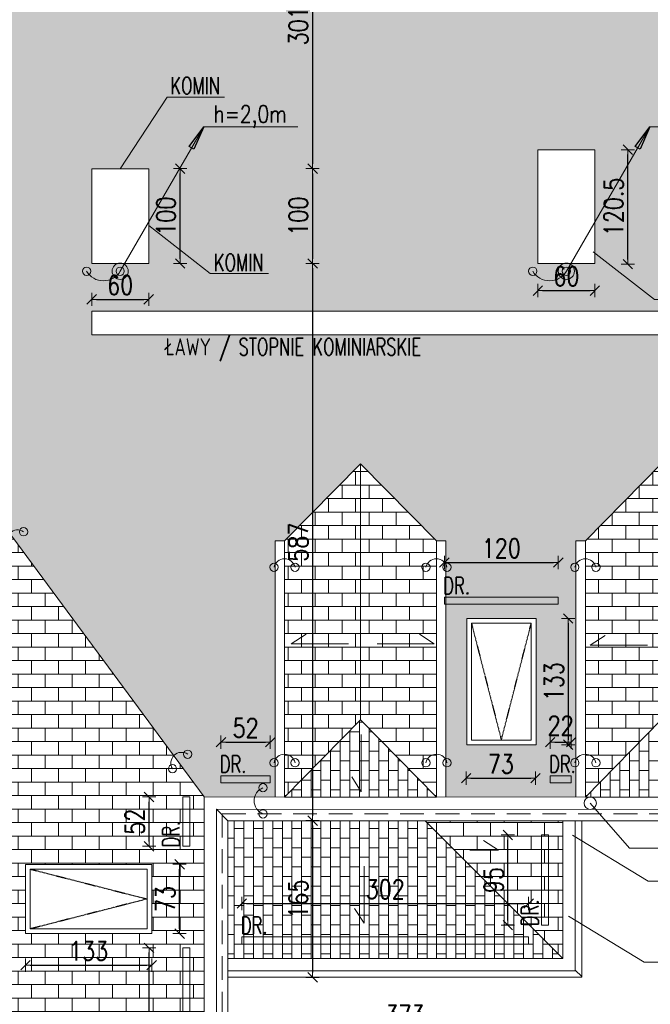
# Model space of a CAD drawing. Header units: millimetres. Extents: x 5973 to 39040, y 4443 to 37727.
# Tile 42 of 52: x 16274 to 16938, y 21059 to 22097. Entities that reach past the tile are written whole.
import ezdxf
from ezdxf.enums import TextEntityAlignment as Align

# ---------------------------------------------------------------- set-up
doc = ezdxf.new("R2010")
doc.units = ezdxf.units.MM
doc.linetypes.add('DASHDOT', pattern=[1, 0.5, -0.25, 0, -0.25])
doc.linetypes.add('HIDDEN', pattern=[0.375, 0.25, -0.125])
for name, color, linetype, lineweight in [('!MODUS_OPIS', 3, 'Continuous', 13), ('Cienka', 3, 'Continuous', 9), ('E_0', 4, 'Continuous', 15), ('Widok', 1, 'Continuous', 15), ('WYMIAROWANIE', 1, 'Continuous', 18)]:
    doc.layers.add(name, color=color, linetype=linetype, lineweight=lineweight)
for name, color, linetype in [('E_ODN', 1, 'Continuous'), ('INSTALACJA ODGROMOWA', 7, 'Continuous'), ('OSIE', 1, 'DASHDOT')]:
    doc.layers.add(name, color=color, linetype=linetype)
doc.styles.add('TXT', font='simplex.shx', dxfattribs={"width": 0.8})
doc.dimstyles.new('DIM100', dxfattribs={"dimscale": 5, "dimtxt": 4, "dimasz": 1, "dimexe": 0, "dimexo": 0, "dimgap": 1, "dimtad": 1, "dimdec": 4, "dimrnd": 0.5, "dimdsep": 46, "dimtxsty": 'TXT', "dimblk1": 'TICK1', "dimblk2": 'TICK1', "dimsah": 1, "dimcen": 0, "dimse1": 1, "dimse2": 1, "dimclrd": 1, "dimclre": 7, "dimclrt": 9, "dimadec": 0, "dimazin": 0, "dimtfac": 1, "dimtdec": 4, "dimtmove": 2, "dimatfit": 3, "dimldrblk": 'TICK1', "dimfxl": 1, "dimtolj": 1, "dimarcsym": 0})
pattern_1 = [(90, (0.04, 0), (-10.16, 6e-16), []), (180, (0.04, 0), (-10.16, -10.16), [10.16, -10.16])]

# ---------------------------------------------------------------- blocks, each defined once
blk = doc.blocks.new('TICK1')
at = {"color": 2}
blk.add_line((-1, -1), (1, 1), dxfattribs=at)
at = {"color": 0}
for p, q in [((0, 0), (-1, 0)), ((0, -1.4), (0, 1.4))]:
    blk.add_line(p, q, dxfattribs=at)
blk = doc.blocks.new('*D145')
at = {"layer": 'Defpoints', "color": 0, "transparency": 16777216}
for p in [(16583.9, 22240.7), (16409.9, 21939.7), (16582.6, 21939.7)]:
    blk.add_point(p, dxfattribs=at)
at = {"layer": 'WYMIAROWANIE', "color": 1, "lineweight": -2, "transparency": 16777216}
blk.add_line((16582.6, 22235.7), (16582.6, 21944.7), dxfattribs=at)
at = {"layer": 'WYMIAROWANIE', "color": 1, "lineweight": -2, "transparency": 16777216, "xscale": 5, "yscale": 5, "zscale": 5}
for p, rotation in [((16582.6, 22240.7), 90), ((16582.6, 21939.7), 270)]:
    blk.add_blockref('TICK1', p, dxfattribs=dict(at, rotation=rotation))
at = {"layer": 'WYMIAROWANIE', "color": 9, "transparency": 16777216, "insert": (16567.6, 22090.2), "char_height": 20, "attachment_point": 5, "rotation": 90, "style": 'TXT'}
blk.add_mtext('\\A1;301', dxfattribs=at)
blk = doc.blocks.new('*D146')
at = {"layer": 'Defpoints', "color": 0, "transparency": 16777216}
for p in [(16409.9, 21939.7), (16409.9, 21839.7), (16582.6, 21839.7)]:
    blk.add_point(p, dxfattribs=at)
at = {"layer": 'WYMIAROWANIE', "color": 1, "lineweight": -2, "transparency": 16777216}
blk.add_line((16582.6, 21934.7), (16582.6, 21844.7), dxfattribs=at)
at = {"layer": 'WYMIAROWANIE', "color": 1, "lineweight": -2, "transparency": 16777216, "xscale": 5, "yscale": 5, "zscale": 5}
for p, rotation in [((16582.6, 21939.7), 90), ((16582.6, 21839.7), 270)]:
    blk.add_blockref('TICK1', p, dxfattribs=dict(at, rotation=rotation))
at = {"layer": 'WYMIAROWANIE', "color": 9, "transparency": 16777216, "insert": (16567.6, 21889.7), "char_height": 20, "attachment_point": 5, "rotation": 90, "style": 'TXT'}
blk.add_mtext('\\A1;100', dxfattribs=at)
blk = doc.blocks.new('*D147')
at = {"layer": 'Defpoints', "color": 0, "transparency": 16777216}
for p in [(16491.9, 21252.7), (16491.9, 21087.6), (16582.6, 21087.6)]:
    blk.add_point(p, dxfattribs=at)
at = {"layer": 'WYMIAROWANIE', "color": 1, "lineweight": -2, "transparency": 16777216}
blk.add_line((16582.6, 21247.7), (16582.6, 21092.6), dxfattribs=at)
at = {"layer": 'WYMIAROWANIE', "color": 1, "lineweight": -2, "transparency": 16777216, "xscale": 5, "yscale": 5, "zscale": 5}
for p, rotation in [((16582.6, 21252.7), 90), ((16582.6, 21087.6), 270)]:
    blk.add_blockref('TICK1', p, dxfattribs=dict(at, rotation=rotation))
at = {"layer": 'WYMIAROWANIE', "color": 9, "transparency": 16777216, "insert": (16567.6, 21170.1), "char_height": 20, "attachment_point": 5, "rotation": 90, "style": 'TXT'}
blk.add_mtext('\\A1;165', dxfattribs=at)
blk = doc.blocks.new('*D171')
at = {"layer": 'Defpoints', "color": 0, "transparency": 16777216}
for p in [(16986.8, 21107.6), (16633.8, 20607.6), (19341.8, 20607.6)]:
    blk.add_point(p, dxfattribs=at)
at = {"layer": 'WYMIAROWANIE', "color": 1, "lineweight": -2, "transparency": 16777216}
blk.add_line((19341.8, 21102.6), (19341.8, 20612.6), dxfattribs=at)
at = {"layer": 'WYMIAROWANIE', "color": 1, "lineweight": -2, "transparency": 16777216, "xscale": 5, "yscale": 5, "zscale": 5}
for p, rotation in [((19341.8, 21107.6), 90), ((19341.8, 20607.6), 270)]:
    blk.add_blockref('TICK1', p, dxfattribs=dict(at, rotation=rotation))
at = {"layer": 'WYMIAROWANIE', "color": 9, "transparency": 16777216, "insert": (19326.8, 20857.6), "char_height": 20, "attachment_point": 5, "rotation": 90, "style": 'TXT'}
blk.add_mtext('\\A1;500', dxfattribs=at)
blk = doc.blocks.new('*D172')
at = {"layer": 'Defpoints', "color": 0, "transparency": 16777216}
for p in [(16650, 23125.7), (19382.3, 23125.7), (16650, 20607.6)]:
    blk.add_point(p, dxfattribs=at)
at = {"layer": 'WYMIAROWANIE', "color": 1, "lineweight": -2, "transparency": 16777216}
blk.add_line((19382.3, 20612.6), (19382.3, 23120.7), dxfattribs=at)
at = {"layer": 'WYMIAROWANIE', "color": 1, "lineweight": -2, "transparency": 16777216, "xscale": 5, "yscale": 5, "zscale": 5}
for p, rotation in [((19382.3, 23125.7), 90), ((19382.3, 20607.6), 270)]:
    blk.add_blockref('TICK1', p, dxfattribs=dict(at, rotation=rotation))
at = {"layer": 'WYMIAROWANIE', "color": 9, "transparency": 16777216, "insert": (19367.3, 21866.6), "char_height": 20, "attachment_point": 5, "rotation": 90, "style": 'TXT'}
blk.add_mtext('\\A1;2518', dxfattribs=at)
blk = doc.blocks.new('*D207')
at = {"layer": 'Defpoints', "color": 0, "transparency": 16777216}
for p in [(16493.1, 21087.6), (16866.1, 21088.7), (16866.3, 21034)]:
    blk.add_point(p, dxfattribs=at)
at = {"layer": 'WYMIAROWANIE', "color": 1, "lineweight": -2, "transparency": 16777216}
blk.add_line((16498.3, 21032.9), (16861.3, 21033.9), dxfattribs=at)
at = {"layer": 'WYMIAROWANIE', "color": 1, "lineweight": -2, "transparency": 16777216, "xscale": 5, "yscale": 5, "zscale": 5}
for p, rotation in [((16493.3, 21032.9), 180.1587716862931), ((16866.3, 21034), 0.1587716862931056)]:
    blk.add_blockref('TICK1', p, dxfattribs=dict(at, rotation=rotation))
at = {"layer": 'WYMIAROWANIE', "color": 9, "transparency": 16777216, "insert": (16679.8, 21048.4), "char_height": 20, "attachment_point": 5, "rotation": 0.1588, "style": 'TXT'}
blk.add_mtext('\\A1;373', dxfattribs=at)
blk = doc.blocks.new('*D208')
at = {"layer": 'Defpoints', "color": 0, "transparency": 16777216}
for p in [(19082.9, 21252.4), (16866.1, 21088.7), (19083.5, 21040.1)]:
    blk.add_point(p, dxfattribs=at)
at = {"layer": 'WYMIAROWANIE', "color": 1, "lineweight": -2, "transparency": 16777216}
blk.add_line((16871.3, 21034), (19078.5, 21040.1), dxfattribs=at)
at = {"layer": 'WYMIAROWANIE', "color": 1, "lineweight": -2, "transparency": 16777216, "xscale": 5, "yscale": 5, "zscale": 5}
for p, rotation in [((16866.3, 21034), 180.1587716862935), ((19083.5, 21040.1), 0.1587716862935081)]:
    blk.add_blockref('TICK1', p, dxfattribs=dict(at, rotation=rotation))
at = {"layer": 'WYMIAROWANIE', "color": 9, "transparency": 16777216, "insert": (17974.9, 21052), "char_height": 20, "attachment_point": 5, "rotation": 0.1588, "style": 'TXT'}
blk.add_mtext('\\A1;2217', dxfattribs=at)
blk = doc.blocks.new('*D215')
at = {"layer": 'Defpoints', "color": 0, "transparency": 16777216}
for p in [(16349.9, 21836.1), (16409.9, 21836.1), (16409.9, 21802)]:
    blk.add_point(p, dxfattribs=at)
at = {"layer": 'WYMIAROWANIE', "color": 1, "lineweight": -2, "transparency": 16777216}
blk.add_line((16354.9, 21802), (16404.9, 21802), dxfattribs=at)
at = {"layer": 'WYMIAROWANIE', "color": 1, "lineweight": -2, "transparency": 16777216, "xscale": 5, "yscale": 5, "zscale": 5, "rotation": 180}
blk.add_blockref('TICK1', (16349.9, 21802), dxfattribs=at)
at = {"layer": 'WYMIAROWANIE', "color": 1, "lineweight": -2, "transparency": 16777216, "xscale": 5, "yscale": 5, "zscale": 5}
blk.add_blockref('TICK1', (16409.9, 21802), dxfattribs=at)
at = {"layer": 'WYMIAROWANIE', "color": 9, "transparency": 16777216, "insert": (16379.9, 21817), "char_height": 20, "attachment_point": 5, "style": 'TXT'}
blk.add_mtext('\\A1;60', dxfattribs=at)
blk = doc.blocks.new('*D216')
at = {"layer": 'Defpoints', "color": 0, "transparency": 16777216}
for p in [(16419.4, 21939.7), (16443.1, 21939.7), (16419.4, 21839.7)]:
    blk.add_point(p, dxfattribs=at)
at = {"layer": 'WYMIAROWANIE', "color": 1, "lineweight": -2, "transparency": 16777216}
blk.add_line((16443.1, 21844.7), (16443.1, 21934.7), dxfattribs=at)
at = {"layer": 'WYMIAROWANIE', "color": 1, "lineweight": -2, "transparency": 16777216, "xscale": 5, "yscale": 5, "zscale": 5}
for p, rotation in [((16443.1, 21939.7), 90), ((16443.1, 21839.7), 270)]:
    blk.add_blockref('TICK1', p, dxfattribs=dict(at, rotation=rotation))
at = {"layer": 'WYMIAROWANIE', "color": 9, "transparency": 16777216, "insert": (16428.1, 21889.7), "char_height": 20, "attachment_point": 5, "rotation": 90, "style": 'TXT'}
blk.add_mtext('\\A1;100', dxfattribs=at)
blk = doc.blocks.new('*D221')
at = {"layer": 'Defpoints', "color": 0, "transparency": 16777216}
for p in [(16280.1, 21121.3), (16413.1, 21121.3), (16413.1, 21100.5)]:
    blk.add_point(p, dxfattribs=at)
at = {"layer": 'WYMIAROWANIE', "color": 1, "lineweight": -2, "transparency": 16777216}
blk.add_line((16285.1, 21100.5), (16408.1, 21100.5), dxfattribs=at)
at = {"layer": 'WYMIAROWANIE', "color": 1, "lineweight": -2, "transparency": 16777216, "xscale": 5, "yscale": 5, "zscale": 5, "rotation": 180}
blk.add_blockref('TICK1', (16280.1, 21100.5), dxfattribs=at)
at = {"layer": 'WYMIAROWANIE', "color": 1, "lineweight": -2, "transparency": 16777216, "xscale": 5, "yscale": 5, "zscale": 5}
blk.add_blockref('TICK1', (16413.1, 21100.5), dxfattribs=at)
at = {"layer": 'WYMIAROWANIE', "color": 9, "transparency": 16777216, "insert": (16346.6, 21115.5), "char_height": 20, "attachment_point": 5, "style": 'TXT'}
blk.add_mtext('\\A1;133', dxfattribs=at)
blk = doc.blocks.new('*D222')
at = {"layer": 'Defpoints', "color": 0, "transparency": 16777216}
for p in [(16426, 21206.7), (16442.5, 21206.7), (16426, 21133.7)]:
    blk.add_point(p, dxfattribs=at)
at = {"layer": 'WYMIAROWANIE', "color": 1, "lineweight": -2, "transparency": 16777216}
blk.add_line((16442.5, 21138.7), (16442.5, 21201.7), dxfattribs=at)
at = {"layer": 'WYMIAROWANIE', "color": 1, "lineweight": -2, "transparency": 16777216, "xscale": 5, "yscale": 5, "zscale": 5}
for p, rotation in [((16442.5, 21206.7), 90), ((16442.5, 21133.7), 270)]:
    blk.add_blockref('TICK1', p, dxfattribs=dict(at, rotation=rotation))
at = {"layer": 'WYMIAROWANIE', "color": 9, "transparency": 16777216, "insert": (16427.5, 21170.2), "char_height": 20, "attachment_point": 5, "rotation": 90, "style": 'TXT'}
blk.add_mtext('\\A1;73', dxfattribs=at)
blk = doc.blocks.new('*D223')
at = {"layer": 'Defpoints', "color": 0, "transparency": 16777216}
for p in [(16819.9, 21831.6), (16879.9, 21831.6), (16879.9, 21811.2)]:
    blk.add_point(p, dxfattribs=at)
at = {"layer": 'WYMIAROWANIE', "color": 1, "lineweight": -2, "transparency": 16777216}
blk.add_line((16824.9, 21811.2), (16874.9, 21811.2), dxfattribs=at)
at = {"layer": 'WYMIAROWANIE', "color": 1, "lineweight": -2, "transparency": 16777216, "xscale": 5, "yscale": 5, "zscale": 5, "rotation": 180}
blk.add_blockref('TICK1', (16819.9, 21811.2), dxfattribs=at)
at = {"layer": 'WYMIAROWANIE', "color": 1, "lineweight": -2, "transparency": 16777216, "xscale": 5, "yscale": 5, "zscale": 5}
blk.add_blockref('TICK1', (16879.9, 21811.2), dxfattribs=at)
at = {"layer": 'WYMIAROWANIE', "color": 9, "transparency": 16777216, "insert": (16849.9, 21826.2), "char_height": 20, "attachment_point": 5, "style": 'TXT'}
blk.add_mtext('\\A1;60', dxfattribs=at)
blk = doc.blocks.new('*D224')
at = {"layer": 'Defpoints', "color": 0, "transparency": 16777216}
for p in [(16886.4, 21959.7), (16914.6, 21959.7), (16886.4, 21839)]:
    blk.add_point(p, dxfattribs=at)
at = {"layer": 'WYMIAROWANIE', "color": 1, "lineweight": -2, "transparency": 16777216}
blk.add_line((16914.6, 21844), (16914.6, 21954.7), dxfattribs=at)
at = {"layer": 'WYMIAROWANIE', "color": 1, "lineweight": -2, "transparency": 16777216, "xscale": 5, "yscale": 5, "zscale": 5}
for p, rotation in [((16914.6, 21959.7), 90), ((16914.6, 21839), 270)]:
    blk.add_blockref('TICK1', p, dxfattribs=dict(at, rotation=rotation))
at = {"layer": 'WYMIAROWANIE', "color": 9, "transparency": 16777216, "insert": (16899.6, 21899.4), "char_height": 20, "attachment_point": 5, "rotation": 90, "style": 'TXT'}
blk.add_mtext('\\A1;120.5', dxfattribs=at)
blk = doc.blocks.new('*D229')
at = {"layer": 'Defpoints', "color": 0, "transparency": 16777216}
for p in [(16744.3, 21323.6), (16817.3, 21323.6), (16817.3, 21297.5)]:
    blk.add_point(p, dxfattribs=at)
at = {"layer": 'WYMIAROWANIE', "color": 1, "lineweight": -2, "transparency": 16777216}
blk.add_line((16749.3, 21297.5), (16812.3, 21297.5), dxfattribs=at)
at = {"layer": 'WYMIAROWANIE', "color": 1, "lineweight": -2, "transparency": 16777216, "xscale": 5, "yscale": 5, "zscale": 5, "rotation": 180}
blk.add_blockref('TICK1', (16744.3, 21297.5), dxfattribs=at)
at = {"layer": 'WYMIAROWANIE', "color": 1, "lineweight": -2, "transparency": 16777216, "xscale": 5, "yscale": 5, "zscale": 5}
blk.add_blockref('TICK1', (16817.3, 21297.5), dxfattribs=at)
at = {"layer": 'WYMIAROWANIE', "color": 9, "transparency": 16777216, "insert": (16780.8, 21312.5), "char_height": 20, "attachment_point": 5, "style": 'TXT'}
blk.add_mtext('\\A1;73', dxfattribs=at)
blk = doc.blocks.new('*D230')
at = {"layer": 'Defpoints', "color": 0, "transparency": 16777216}
for p in [(16830.9, 21465.7), (16830.3, 21332.7), (16851.7, 21332.7)]:
    blk.add_point(p, dxfattribs=at)
at = {"layer": 'WYMIAROWANIE', "color": 1, "lineweight": -2, "transparency": 16777216}
blk.add_line((16851.7, 21460.7), (16851.7, 21337.7), dxfattribs=at)
at = {"layer": 'WYMIAROWANIE', "color": 1, "lineweight": -2, "transparency": 16777216, "xscale": 5, "yscale": 5, "zscale": 5}
for p, rotation in [((16851.7, 21465.7), 90), ((16851.7, 21332.7), 270)]:
    blk.add_blockref('TICK1', p, dxfattribs=dict(at, rotation=rotation))
at = {"layer": 'WYMIAROWANIE', "color": 9, "transparency": 16777216, "insert": (16836.7, 21399.2), "char_height": 20, "attachment_point": 5, "rotation": 90, "style": 'TXT'}
blk.add_mtext('\\A1;133', dxfattribs=at)
blk = doc.blocks.new('*D256')
at = {"layer": 'Defpoints', "color": 0, "transparency": 16777216}
for p in [(16582.6, 21839.7), (16582.6, 21252.7), (16582.6, 21252.7)]:
    blk.add_point(p, dxfattribs=at)
at = {"layer": 'WYMIAROWANIE', "color": 1, "lineweight": -2, "transparency": 16777216}
blk.add_line((16582.6, 21834.7), (16582.6, 21257.7), dxfattribs=at)
at = {"layer": 'WYMIAROWANIE', "color": 1, "lineweight": -2, "transparency": 16777216, "xscale": 5, "yscale": 5, "zscale": 5}
for p, rotation in [((16582.6, 21839.7), 89.99483609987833), ((16582.6, 21252.7), 269.9948360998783)]:
    blk.add_blockref('TICK1', p, dxfattribs=dict(at, rotation=rotation))
at = {"layer": 'WYMIAROWANIE', "color": 9, "transparency": 16777216, "insert": (16567.6, 21546.2), "char_height": 20, "attachment_point": 5, "rotation": 89.9948, "style": 'TXT'}
blk.add_mtext('\\A1;587', dxfattribs=at)
blk = doc.blocks.new('E_PUSZKA')
at = {"layer": 'E_0', "color": 3}
blk.add_circle((0, 0), 4.35, dxfattribs=at)
blk = doc.blocks.new('E_STRZ_GORA')
at = {"layer": 'E_ODN'}
for p, q in [((-20.6, -27.7), (0, 0)), ((0, 0), (-13.7, -31.7)), ((-13.7, -31.7), (-20.6, -27.7))]:
    blk.add_line(p, q, dxfattribs=at)
blk.add_solid([(-13.7, -31.7), (-20.6, -27.7), (0, 0), (-20.6, -27.7)], dxfattribs=at)
blk = doc.blocks.new('ODGROMÓWKA')
at = {"layer": '!MODUS_OPIS', "ltscale": 0.7}
for p, q in [((3784.4, 13420.2), (3696.4, 13267.9)), ((3883.5, 13420.2), (3784.4, 13420.2)), ((4254.4, 13420.2), (4166.4, 13267.9)), ((4353.5, 13420.2), (4254.4, 13420.2))]:
    blk.add_line(p, q, dxfattribs=at)
at = {"layer": 'E_0', "color": 2, "linetype": 'HIDDEN', "ltscale": 100}
for q in [(3803.7, 12077.4), (6393.4, 12696)]:
    blk.add_line((3803.7, 12696.3), q, dxfattribs=at)
at = {"layer": 'E_0', "color": 1}
for centre in [(3696.4, 13267.9), (4166.4, 13267.9)]:
    blk.add_circle(centre, 8.54, dxfattribs=at)
at = {"layer": 'E_0'}
for centre, radius, start, end in [((3678.7, 13278.4), 20.6, 210.5914, 329.4086), ((4148.7, 13278.4), 20.6, 210.5914, 329.4086), ((3588.2, 12984.1), 11.3, 55.6074, 211.989), ((3869.5, 12953.7), 11.3, 11.8092, 168.1908), ((4029.5, 12953.7), 11.3, 11.8092, 168.1908), ((4186.4, 12953.7), 11.3, 11.8092, 168.1908), ((3761.1, 12749.7), 11.3, 55.6074, 211.989), ((3869.5, 12747.7), 11.3, 11.8092, 168.1908), ((4029.5, 12747.7), 11.3, 11.8092, 168.1908), ((4186.4, 12747.7), 11.3, 11.8092, 168.1908), ((3852.4, 12709.9), 14.9, 112.2716, 247.7284)]:
    blk.add_arc(centre, radius, start, end, dxfattribs=at)
at = {"layer": '!MODUS_OPIS', "ltscale": 0.7, "xscale": 0.75, "yscale": 0.75, "zscale": 0.75}
for p in [(3784.4, 13420.2), (4254.4, 13420.2)]:
    blk.add_blockref('E_STRZ_GORA', p, dxfattribs=at)
at = {"layer": 'E_0', "xscale": -1, "rotation": 180}
for p in [(3661, 13267.9), (3696.4, 13267.9), (4131, 13267.9)]:
    blk.add_blockref('E_PUSZKA', p, dxfattribs=at)
at = {"layer": 'E_0'}
for p, rotation in [((3696.4, 13267.9), 180), ((4166.4, 13267.9), 180), ((3594.6, 12993.4), 43.79816693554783), ((3767.5, 12759), 43.79816693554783), ((3751.5, 12743.7), 43.79816693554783), ((3846.8, 12723.7), 89.99999999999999), ((3846.8, 12696.1), 89.99999999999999)]:
    blk.add_blockref('E_PUSZKA', p, dxfattribs=dict(at, rotation=rotation))
for p in [(3696.4, 13267.9), (3858.4, 12956), (3880.6, 12956), (4018.4, 12956), (4040.6, 12956), (4175.3, 12956), (4197.5, 12956), (3858.4, 12750), (3880.6, 12750), (4018.4, 12750), (4040.6, 12750), (4175.3, 12750), (4197.5, 12750)]:
    blk.add_blockref('E_PUSZKA', p, dxfattribs=at)
at = {"layer": '!MODUS_OPIS', "ltscale": 0.7, "style": 'TXT', "width": 0.8}
blk.add_text('h=2,0m', height=18, dxfattribs=at).set_placement((3833.3, 13433.6), align=Align.MIDDLE_CENTER)
blk = doc.blocks.new('*D263')
at = {"layer": 'Defpoints', "color": 0, "transparency": 16777216}
for p in [(16841.4, 21524.8), (16721.4, 21488.2), (16841.4, 21488.2)]:
    blk.add_point(p, dxfattribs=at)
at = {"layer": 'WYMIAROWANIE', "color": 1, "lineweight": -2, "transparency": 16777216}
blk.add_line((16726.4, 21524.8), (16836.4, 21524.8), dxfattribs=at)
at = {"layer": 'WYMIAROWANIE', "color": 1, "lineweight": -2, "transparency": 16777216, "xscale": 5, "yscale": 5, "zscale": 5, "rotation": 180}
blk.add_blockref('TICK1', (16721.4, 21524.8), dxfattribs=at)
at = {"layer": 'WYMIAROWANIE', "color": 1, "lineweight": -2, "transparency": 16777216, "xscale": 5, "yscale": 5, "zscale": 5}
blk.add_blockref('TICK1', (16841.4, 21524.8), dxfattribs=at)
at = {"layer": 'WYMIAROWANIE', "color": 9, "transparency": 16777216, "insert": (16781.4, 21539.8), "char_height": 20, "attachment_point": 5, "style": 'TXT'}
blk.add_mtext('\\A1;120', dxfattribs=at)
blk = doc.blocks.new('*D281')
at = {"layer": 'Defpoints', "color": 0, "transparency": 16777216}
for p in [(16854.9, 21335.4), (16832.9, 21300), (16854.9, 21300)]:
    blk.add_point(p, dxfattribs=at)
at = {"layer": 'WYMIAROWANIE', "color": 1, "lineweight": -2, "transparency": 16777216}
blk.add_line((16837.9, 21335.4), (16849.9, 21335.4), dxfattribs=at)
at = {"layer": 'WYMIAROWANIE', "color": 1, "lineweight": -2, "transparency": 16777216, "xscale": 5, "yscale": 5, "zscale": 5, "rotation": 180}
blk.add_blockref('TICK1', (16832.9, 21335.4), dxfattribs=at)
at = {"layer": 'WYMIAROWANIE', "color": 1, "lineweight": -2, "transparency": 16777216, "xscale": 5, "yscale": 5, "zscale": 5}
blk.add_blockref('TICK1', (16854.9, 21335.4), dxfattribs=at)
at = {"layer": 'WYMIAROWANIE', "color": 9, "transparency": 16777216, "insert": (16843.9, 21352.9), "char_height": 20, "attachment_point": 5, "style": 'TXT'}
blk.add_mtext('\\A1;22', dxfattribs=at)
blk = doc.blocks.new('*D282')
at = {"layer": 'Defpoints', "color": 0, "transparency": 16777216}
for p in [(16810.1, 21165.5), (16508.1, 21130.1), (16810.1, 21130.1)]:
    blk.add_point(p, dxfattribs=at)
at = {"layer": 'WYMIAROWANIE', "color": 1, "lineweight": -2, "transparency": 16777216}
blk.add_line((16513.1, 21165.5), (16805.1, 21165.5), dxfattribs=at)
at = {"layer": 'WYMIAROWANIE', "color": 1, "lineweight": -2, "transparency": 16777216, "xscale": 5, "yscale": 5, "zscale": 5, "rotation": 180}
blk.add_blockref('TICK1', (16508.1, 21165.5), dxfattribs=at)
at = {"layer": 'WYMIAROWANIE', "color": 1, "lineweight": -2, "transparency": 16777216, "xscale": 5, "yscale": 5, "zscale": 5}
blk.add_blockref('TICK1', (16810.1, 21165.5), dxfattribs=at)
at = {"layer": 'WYMIAROWANIE', "color": 9, "transparency": 16777216, "insert": (16659.1, 21180.5), "char_height": 20, "attachment_point": 5, "style": 'TXT'}
blk.add_mtext('\\A1;302', dxfattribs=at)
blk = doc.blocks.new('*D283')
at = {"layer": 'Defpoints', "color": 0, "transparency": 16777216}
for p in [(16788.3, 21237.6), (16823.6, 21237.6), (16823.6, 21142.6)]:
    blk.add_point(p, dxfattribs=at)
at = {"layer": 'WYMIAROWANIE', "color": 1, "lineweight": -2, "transparency": 16777216}
blk.add_line((16788.3, 21147.6), (16788.3, 21232.6), dxfattribs=at)
at = {"layer": 'WYMIAROWANIE', "color": 1, "lineweight": -2, "transparency": 16777216, "xscale": 5, "yscale": 5, "zscale": 5}
for p, rotation in [((16788.3, 21237.6), 90), ((16788.3, 21142.6), 270)]:
    blk.add_blockref('TICK1', p, dxfattribs=dict(at, rotation=rotation))
at = {"layer": 'WYMIAROWANIE', "color": 9, "transparency": 16777216, "insert": (16773.3, 21190.1), "char_height": 20, "attachment_point": 5, "rotation": 90, "style": 'TXT'}
blk.add_mtext('\\A1;95', dxfattribs=at)
blk = doc.blocks.new('*D284')
at = {"layer": 'Defpoints', "color": 0, "transparency": 16777216}
for p in [(16538, 21335.4), (16486, 21300), (16538, 21300)]:
    blk.add_point(p, dxfattribs=at)
at = {"layer": 'WYMIAROWANIE', "color": 1, "lineweight": -2, "transparency": 16777216}
blk.add_line((16491, 21335.4), (16533, 21335.4), dxfattribs=at)
at = {"layer": 'WYMIAROWANIE', "color": 1, "lineweight": -2, "transparency": 16777216, "xscale": 5, "yscale": 5, "zscale": 5, "rotation": 180}
blk.add_blockref('TICK1', (16486, 21335.4), dxfattribs=at)
at = {"layer": 'WYMIAROWANIE', "color": 1, "lineweight": -2, "transparency": 16777216, "xscale": 5, "yscale": 5, "zscale": 5}
blk.add_blockref('TICK1', (16538, 21335.4), dxfattribs=at)
at = {"layer": 'WYMIAROWANIE', "color": 9, "transparency": 16777216, "insert": (16512, 21350.4), "char_height": 20, "attachment_point": 5, "style": 'TXT'}
blk.add_mtext('\\A1;52', dxfattribs=at)
blk = doc.blocks.new('*D285')
at = {"layer": 'Defpoints', "color": 0, "transparency": 16777216}
for p in [(16410.3, 21277.7), (16445.7, 21277.7), (16445.7, 21225.7)]:
    blk.add_point(p, dxfattribs=at)
at = {"layer": 'WYMIAROWANIE', "color": 1, "lineweight": -2, "transparency": 16777216}
blk.add_line((16410.3, 21230.7), (16410.3, 21272.7), dxfattribs=at)
at = {"layer": 'WYMIAROWANIE', "color": 1, "lineweight": -2, "transparency": 16777216, "xscale": 5, "yscale": 5, "zscale": 5}
for p, rotation in [((16410.3, 21277.7), 90), ((16410.3, 21225.7), 270)]:
    blk.add_blockref('TICK1', p, dxfattribs=dict(at, rotation=rotation))
at = {"layer": 'WYMIAROWANIE', "color": 9, "transparency": 16777216, "insert": (16395.3, 21251.7), "char_height": 20, "attachment_point": 5, "rotation": 90, "style": 'TXT'}
blk.add_mtext('\\A1;52', dxfattribs=at)
blk = doc.blocks.new('*D286')
at = {"layer": 'Defpoints', "color": 0, "transparency": 16777216}
for p in [(16410.3, 21118.7), (16445.7, 21118.7), (16445.7, 20941.7)]:
    blk.add_point(p, dxfattribs=at)
at = {"layer": 'WYMIAROWANIE', "color": 1, "lineweight": -2, "transparency": 16777216}
blk.add_line((16410.3, 20946.7), (16410.3, 21113.7), dxfattribs=at)
at = {"layer": 'WYMIAROWANIE', "color": 1, "lineweight": -2, "transparency": 16777216, "xscale": 5, "yscale": 5, "zscale": 5}
for p, rotation in [((16410.3, 21118.7), 90), ((16410.3, 20941.7), 270)]:
    blk.add_blockref('TICK1', p, dxfattribs=dict(at, rotation=rotation))
at = {"layer": 'WYMIAROWANIE', "color": 9, "transparency": 16777216, "insert": (16395.3, 21030.2), "char_height": 20, "attachment_point": 5, "rotation": 90, "style": 'TXT'}
blk.add_mtext('\\A1;177', dxfattribs=at)

msp = doc.modelspace()

# ---------------------------------------------------------------- hatches: boundary and pattern name
at = {"layer": 'Cienka', "transparency": 33554483}
h = msp.add_hatch(dxfattribs=at)
h.set_pattern_fill('AR-B816', color=256, scale=0.05, angle=90)
h.set_pattern_definition(pattern_1)
h.paths.add_polyline_path([(17649.90707, 21764.66483), (18197.40707, 21764.66483), (18197.40707, 21789.66483), (17649.90707, 21789.66483)])
h.paths.add_polyline_path([(18298.54254, 21614.66483), (18599.90707, 21614.66483), (18624.90707, 21614.66483), (18624.90707, 21639.66483), (18599.90707, 21639.66483), (18289.45197, 21639.66483)])
h.paths.add_polyline_path([(18298.54254, 21614.66483), (18289.45197, 21639.66483), (18197.40707, 21639.66483), (18172.40707, 21639.66483), (18172.40707, 21614.66483)])
h.paths.add_polyline_path([(17524.90707, 21764.66483), (17549.90707, 21764.66483), (17549.90707, 21789.66483), (16349.90707, 21789.66483), (16349.90707, 21764.66483)])
h.paths.add_polyline_path([(17524.90707, 21604.66483), (17524.90707, 21579.66483), (17549.90707, 21579.66483), (17674.90707, 21579.66483), (17674.90707, 21604.66483), (17649.90707, 21604.66483), (17549.90707, 21604.66483)])
h.paths.add_polyline_path([(16553.02423, 21547.51551), (16543.02423, 21547.51551), (16542.99991, 21277.66034), (16553.02423, 21277.65943)])
h.paths.add_polyline_path([(16722.99991, 21277.64411), (16723.0182, 21480.66483), (16721.40707, 21480.66483), (16721.40707, 21488.16483), (16723.01888, 21488.16483), (16723.02423, 21547.51551), (16713.02423, 21547.51551), (16713.02423, 21277.64501)])
h.paths.add_polyline_path([(16869.90482, 21547.51551), (16859.90482, 21547.51551), (16859.88049, 21277.63178), (16869.90482, 21277.63087)])
h.paths.add_polyline_path([(17039.88049, 21277.61555), (17039.90482, 21547.51551), (17029.90482, 21547.51551), (17029.90482, 21277.61645)])
h.paths.add_polyline_path([(17269.90482, 21547.51551), (17259.90482, 21547.51551), (17259.88049, 21277.59573), (17269.90482, 21277.59482)])
h.paths.add_polyline_path([(17439.88049, 21277.5795), (17439.90482, 21547.51551), (17429.90482, 21547.51551), (17429.90482, 21277.5804)])
h.paths.add_polyline_path([(17669.90482, 21547.51551), (17659.90482, 21547.51551), (17659.88049, 21277.55968), (17669.90482, 21277.55877)])
h.paths.add_polyline_path([(17839.88048, 21277.54345), (17839.90482, 21547.51551), (17829.90482, 21547.51551), (17829.90482, 21277.54435)])
h.paths.add_polyline_path([(18149.89512, 21277.51551), (18239.86966, 21277.5074), (18239.89399, 21547.51551), (18229.89399, 21547.51551), (18229.89399, 21277.51551)])
h.paths.add_polyline_path([(18069.89399, 21547.51551), (18059.89399, 21547.51551), (18059.86966, 21277.52363), (18069.89399, 21277.52272)])
h.paths.add_polyline_path([(16058.02649, 21833.66483), (16323.90707, 22240.66483), (17867.90707, 22240.66483), (17867.90707, 22120.66483), (18037.90707, 21816.16483), (18497.90707, 21816.16483), (18649.90707, 21669.69511), (18649.90707, 21564.66483), (18709.90707, 21564.66483), (18709.90707, 21611.87812), (19056.97911, 21277.43376), (16468.20403, 21277.66708)])
h.paths.add_polyline_path([(16633.02423, 21628.8486), (16713.02423, 21547.51551), (16713.02423, 21277.51551), (16553.02423, 21277.51551), (16553.02423, 21547.51551)])
h.paths.add_polyline_path([(16949.90482, 21628.8486), (17029.90482, 21547.51551), (17029.90482, 21277.51551), (16869.90482, 21277.51551), (16869.90482, 21547.51551)])
h.paths.add_polyline_path([(17349.90482, 21628.8486), (17429.90482, 21547.51551), (17429.90482, 21277.51551), (17269.90482, 21277.51551), (17269.90482, 21547.51551)])
h.paths.add_polyline_path([(17749.90482, 21628.8486), (17829.90482, 21547.51551), (17829.90482, 21277.51551), (17669.90482, 21277.51551), (17669.90482, 21547.51551)])
h.paths.add_polyline_path([(18149.89399, 21628.8486), (18229.89399, 21547.51551), (18229.89399, 21277.51551), (18069.89399, 21277.51551), (18069.89399, 21547.51551)])
h.paths.add_polyline_path([(18219.90707, 21679.66483), (18219.90707, 21799.66483), (18274.90707, 21799.66483), (18274.90707, 21679.66483)], flags=16)
h.paths.add_polyline_path([(16349.90707, 21839.66483), (16349.90707, 21939.66483), (16409.90707, 21939.66483), (16409.90707, 21839.66483)], flags=16)
h.paths.add_polyline_path([(16819.90707, 21839.66483), (16819.90707, 21959.66483), (16879.90707, 21959.66483), (16879.90707, 21839.66483)], flags=16)
h.paths.add_polyline_path([(17569.90707, 21649.66483), (17569.90707, 21769.66483), (17629.90707, 21769.66483), (17629.90707, 21649.66483)], flags=16)
h.paths.add_polyline_path([(16744.90707, 21332.66483), (16744.90707, 21465.66483), (16817.90707, 21465.66483), (16817.90707, 21332.66483)], flags=16)
h.paths.add_polyline_path([(17114.90707, 21332.66483), (17114.90707, 21465.66483), (17187.90707, 21465.66483), (17187.90707, 21332.66483)], flags=16)
h.paths.add_polyline_path([(17514.90707, 21332.66483), (17514.90707, 21465.66483), (17587.90707, 21465.66483), (17587.90707, 21332.66483)], flags=16)
h.paths.add_polyline_path([(18414.90707, 21332.66483), (18414.90707, 21465.66483), (18487.90707, 21465.66483), (18487.90707, 21332.66483)], flags=16)
h.paths.add_polyline_path([(16749.90707, 21337.66483), (16749.90707, 21460.66483), (16812.90707, 21460.66483), (16812.90707, 21337.66483)], flags=0)
h.paths.add_polyline_path([(17119.90707, 21337.66483), (17119.90707, 21460.66483), (17182.90707, 21460.66483), (17182.90707, 21337.66483)], flags=0)
h.paths.add_polyline_path([(17519.90707, 21337.66483), (17519.90707, 21460.66483), (17582.90707, 21460.66483), (17582.90707, 21337.66483)], flags=0)
h.paths.add_polyline_path([(18419.90707, 21337.66483), (18419.90707, 21460.66483), (18482.90707, 21460.66483), (18482.90707, 21337.66483)], flags=0)
h = msp.add_hatch(dxfattribs=at)
h.set_pattern_fill('AR-B816', color=256, scale=0.07)
h.paths.add_polyline_path([(16493.1459, 20632.63121), (16468.1459, 20632.63346), (16468.20403, 21277.66708), (16058.02649, 21833.66483), (16058.02649, 20632.63121)])
h.paths.add_polyline_path([(16280.1459, 21206.66483), (16413.1459, 21206.66483), (16413.1459, 21133.66483), (16280.1459, 21133.66483)], flags=16)
h.paths.add_polyline_path([(16280.1459, 20926.66483), (16413.1459, 20926.66483), (16413.1459, 20853.66483), (16280.1459, 20853.66483)], flags=16)
h.paths.add_polyline_path([(16285.1459, 21201.66483), (16408.1459, 21201.66483), (16408.1459, 21138.66483), (16285.1459, 21138.66483)], flags=0)
h.paths.add_polyline_path([(16285.1459, 20921.66483), (16408.1459, 20921.66483), (16408.1459, 20858.66483), (16285.1459, 20858.66483)], flags=0)
h = msp.add_hatch(dxfattribs=at)
h.set_pattern_fill('AR-B816', color=256, scale=0.07)
h.paths.add_polyline_path([(16633.02423, 21358.8486), (16633.02423, 21628.8486), (16553.02423, 21547.51551), (16553.02423, 21277.51551)])
h.paths.add_polyline_path([(16713.02423, 21277.51551), (16713.02423, 21547.51551), (16633.02423, 21628.8486), (16633.02423, 21358.8486)])
h.paths.add_polyline_path([(16949.90482, 21358.8486), (16949.90482, 21628.8486), (16869.90482, 21547.51551), (16869.90482, 21277.51551)])
h.paths.add_polyline_path([(17029.90482, 21277.51551), (17029.90482, 21547.51551), (16949.90482, 21628.8486), (16949.90482, 21358.8486)])
h.paths.add_polyline_path([(17349.90482, 21358.8486), (17349.90482, 21628.8486), (17269.90482, 21547.51551), (17269.90482, 21277.51551)])
h.paths.add_polyline_path([(17429.90482, 21277.51551), (17429.90482, 21547.51551), (17349.90482, 21628.8486), (17349.90482, 21358.8486)])
h.paths.add_polyline_path([(17749.90482, 21358.8486), (17749.90482, 21628.8486), (17669.90482, 21547.51551), (17669.90482, 21277.51551)])
h.paths.add_polyline_path([(17829.90482, 21277.51551), (17829.90482, 21547.51551), (17749.90482, 21628.8486), (17749.90482, 21358.8486)])
h = msp.add_hatch(dxfattribs=at)
h.set_pattern_fill('AR-B816', color=256, scale=0.05, angle=90)
h.set_pattern_definition(pattern_1)
h.paths.add_polyline_path([(16713.02423, 21277.51551), (16633.02423, 21358.8486), (16553.02423, 21277.51551)])
h.paths.add_polyline_path([(17029.90482, 21277.51551), (16949.90482, 21358.8486), (16869.90482, 21277.51551)])
h.paths.add_polyline_path([(17429.90482, 21277.51551), (17349.90482, 21358.8486), (17269.90482, 21277.51551)])
h.paths.add_polyline_path([(17829.90482, 21277.51551), (17749.90482, 21358.8486), (17669.90482, 21277.51551)])
h = msp.add_hatch(dxfattribs=at)
h.set_pattern_fill('AR-B816', color=256, scale=0.05, angle=90)
h.set_pattern_definition(pattern_1)
h.paths.add_polyline_path([(16493.1459, 21107.63121), (16846.14761, 21107.64428), (16701.1458, 21252.64608), (16493.1459, 21252.66483)])
h = msp.add_hatch(dxfattribs=at)
h.set_pattern_fill('AR-B816', color=256, scale=0.07)
h.paths.add_polyline_path([(16701.1458, 21252.64608), (16846.16068, 21252.63301), (16846.14761, 21107.63121), (16846.16068, 21107.63121)])

# ---------------------------------------------------------------- linework, layer by layer
at = {"layer": '!MODUS_OPIS', "ltscale": 0.7}
for points in [[(16379.90707, 21939.66483), (16429.42361, 22014.99742), (16489.6453, 22014.99742)], [(16409.90707, 21879.66483), (16474.64164, 21829.39459), (16536.07789, 21829.39459)], [(16878.02247, 21852.07866), (16942.75704, 21801.80843), (17002.24822, 21801.80843)], [(16620.35871, 21439.17306), (16560.07614, 21439.17306), (16575.77473, 21449.22015)], [(16650.49984, 21439.02009), (16710.78241, 21439.02009), (16695.08383, 21449.06719)], [(16935.29369, 21437.59064), (16875.01112, 21437.59064), (16890.70971, 21447.63774)], [(16633.88226, 21343.46659), (16633.88226, 21283.18402), (16623.83516, 21298.88261)], [(16875.06664, 21271.12789), (16916.49924, 21223.80731)], [(16856.4139, 21237.39382), (16936.14866, 21189.06525), (17195.62942, 21189.06525)], [(16748.22196, 21221.79037), (16778.36324, 21221.79037), (16762.66466, 21231.83746)], [(16916.49924, 21223.80731), (17196.65096, 21223.80731)], [(16636.80219, 21204.87948), (16636.80219, 21144.59691), (16626.7551, 21160.2955)], [(16852.25064, 21151.97593), (16931.9854, 21103.64737), (17000.88863, 21103.64737)], [(16852.25064, 21151.97593), (16931.9854, 21103.64737), (17258.30626, 21103.64737)]]:
    msp.add_lwpolyline(points, dxfattribs=at)
at = {"layer": 'OSIE', "transparency": 33554687}
for points in [[(16749.90707, 21460.66483), (16781.40707, 21337.66483), (16812.90707, 21460.66483)], [(16285.1459, 21201.66483), (16408.1459, 21170.16483), (16285.1459, 21138.66483)]]:
    msp.add_lwpolyline(points, dxfattribs=at)
at = {"layer": 'Widok'}
msp.add_line((16633.02423, 21628.8486), (16633.02423, 21358.8486), dxfattribs=at)
msp.add_line((16633.02423, 21628.8486), (16633.02423, 21358.8486), dxfattribs=at)
for points in [[(16481.1459, 20632.63229), (16481.20286, 21264.66591), (19070.92547, 21264.4325), (19070.92547, 22368.01039)], [(16468.1459, 20632.63346), (16468.20403, 21277.66708), (19057.92547, 21277.43367), (19057.92547, 22355.49073)], [(16879.90707, 21839.66483), (16879.90707, 21839.66483), (16879.90707, 21959.66483), (16819.90707, 21959.66483), (16819.90707, 21839.66483), (16879.90707, 21839.66483)], [(16409.90707, 21839.66483), (16409.90707, 21839.66483), (16409.90707, 21939.66483), (16349.90707, 21939.66483), (16349.90707, 21839.66483), (16409.90707, 21839.66483)], [(16468.20403, 21277.66708), (16058.02649, 21833.66483)], [(16349.90707, 21764.66483), (17549.90707, 21764.66483), (17549.90707, 21604.66483)], [(16633.02423, 21628.8486), (16633.02423, 21628.8486), (16553.02423, 21547.51551), (16633.02423, 21628.8486), (16713.02423, 21547.51551)], [(16949.90482, 21628.8486), (16949.90482, 21628.8486), (16869.90482, 21547.51551), (16949.90482, 21628.8486), (17029.90482, 21547.51551)], [(16553.02423, 21547.51551), (16543.02423, 21547.51551), (16542.99989, 21277.52363)], [(16553.02423, 21277.51551), (16553.02423, 21547.51551)], [(16713.02423, 21277.51551), (16713.02423, 21547.51551)], [(16713.02423, 21547.51551), (16723.02423, 21547.51551), (16722.99989, 21277.5074)], [(16869.90482, 21547.51551), (16859.90482, 21547.51551), (16859.88048, 21277.52363)], [(16869.90482, 21277.51551), (16869.90482, 21547.51551)], [(16633.02423, 21358.8486), (16633.02423, 21537.22194)], [(16781.40707, 21480.66483), (16721.40707, 21480.66483), (16721.40707, 21488.16483), (16841.40707, 21488.16483), (16841.40707, 21480.66483), (16781.40707, 21480.66483)], [(16817.90707, 21332.66483), (16744.90707, 21332.66483), (16744.90707, 21465.66483), (16817.90707, 21465.66483), (16817.90707, 21332.66483)], [(16633.02423, 21358.8486), (16633.02423, 21358.8486), (16553.02423, 21277.51551), (16633.02423, 21358.8486), (16713.02423, 21277.51551)], [(16949.90482, 21358.8486), (16949.90482, 21358.8486), (16869.90482, 21277.51551), (16949.90482, 21358.8486), (17029.90482, 21277.51551)], [(16538.02423, 21292.5334), (16486.02197, 21292.5334), (16486.02197, 21300.0334), (16538.02423, 21300.0334), (16538.02423, 21292.5334), (16538.02423, 21292.5334)], [(16854.90482, 21292.5334), (16832.90256, 21292.5334), (16832.90256, 21300.0334), (16854.90482, 21300.0334), (16854.90482, 21292.5334), (16854.90482, 21292.5334)], [(16453.20403, 21277.66708), (16453.20403, 21225.66482), (16445.70403, 21225.66482), (16445.70403, 21277.66708), (16453.20403, 21277.66708), (16453.20403, 21277.66708)], [(16553.02423, 21277.51551), (16713.02423, 21277.51551)], [(16869.90482, 21277.51551), (17029.90482, 21277.51551)], [(16481.20286, 21264.66591), (16493.1459, 21252.66483)], [(16866.17545, 21251.59788), (16866.16068, 21087.63121), (16493.1459, 21087.63121), (16493.1459, 20607.63121), (15622.90707, 20607.63121), (15622.90707, 20906.63121)], [(16493.1459, 21252.66483), (19082.92547, 21252.43142)], [(16493.1459, 21088.66483), (16493.1459, 21252.66483)], [(16846.16068, 21107.63121), (16701.1458, 21252.64608)], [(16846.14761, 21107.63121), (16846.16068, 21252.63301), (16886.16068, 21252.63121), (16886.17555, 21252.62941)], [(16859.14947, 21094.63034), (16859.16009, 21252.63243), (16859.16009, 21252.63243)], [(16866.1459, 21088.66483), (16866.16068, 21252.63121), (16866.16068, 21087.63121)], [(16831.14761, 21194.64654), (16831.14761, 21142.64428), (16823.64761, 21142.64428), (16823.64653, 21237.6347), (16831.14653, 21237.6347), (16831.14761, 21194.64654)], [(16280.1459, 21133.66483), (16280.1459, 21206.66483), (16413.1459, 21206.66483), (16413.1459, 21133.66483), (16280.1459, 21133.66483)], [(16560.14364, 21122.63121), (16508.14138, 21122.63121), (16508.14138, 21130.13121), (16810.14364, 21130.13121), (16810.14364, 21122.63121), (16560.14364, 21122.63121)], [(16453.20403, 21118.66483), (16453.20403, 20941.66483), (16445.70403, 20941.66483), (16445.70403, 21118.66483), (16453.20403, 21118.66483), (16453.20403, 21118.66483)], [(16493.16068, 21107.63121), (16846.16068, 21107.63121)], [(16493.1459, 21098.38817), (16493.1459, 20607.63121)], [(16493.16068, 21094.63121), (16859.14947, 21094.63034)], [(16859.14952, 21095.30477), (16866.1459, 21088.66483)], [(16493.16068, 21087.63121), (16866.16068, 21087.63121)]]:
    msp.add_lwpolyline(points, dxfattribs=at)
for points in [[(16349.90707, 21764.66483), (16349.90707, 21789.66483), (17549.90707, 21789.66483), (17549.90707, 21764.66483)], [(16812.90707, 21337.66483), (16749.90707, 21337.66483), (16749.90707, 21460.66483), (16812.90707, 21460.66483)], [(16285.1459, 21138.66483), (16285.1459, 21201.66483), (16408.1459, 21201.66483), (16408.1459, 21138.66483)]]:
    msp.add_lwpolyline(points, close=True, dxfattribs=at)
msp.add_circle((16875.06664, 21271.12789), 6.5, dxfattribs=at)

# ---------------------------------------------------------------- block references
at = {"layer": 'INSTALACJA ODGROMOWA'}
msp.add_blockref('ODGROMÓWKA', (12683.48703, 8563.71099), dxfattribs=at)

# ---------------------------------------------------------------- texts
at = {"layer": '!MODUS_OPIS', "ltscale": 0.7, "char_height": 18, "attachment_point": 3, "style": 'TXT'}
for s, width, insert in [('{\\W0.7;KOMIN}', 202.8482185, (16485.17427, 22036.24766)), ('{\\W0.7;KOMIN}', 202.8482185, (16531.02613, 21849.82086)), ('{\\W0.7;ŁAWY / STOPNIE KOMINIARSKIE}', 345.8661953, (16696.8517, 21760.99156)), ('{\\W0.7;DR.}', 202.8482185, (16748.28361, 21509.423)), ('{\\W0.7;DR.}', 202.8482185, (16512.8985, 21321.29158)), ('{\\W0.7;DR.}', 202.8482185, (16859.77909, 21321.29158)), ('{\\W0.7;DR.}', 202.8482185, (16535.01792, 21151.38938))]:
    msp.add_mtext_dynamic_manual_height_columns(s, width=width, gutter_width=12.5, heights=[0], dxfattribs=dict(at, insert=insert))
at = {"layer": '!MODUS_OPIS', "ltscale": 0.7, "char_height": 18, "attachment_point": 3, "rotation": 90, "style": 'TXT'}
for insert in [(16424.44586, 21252.54135), (16802.38944, 21169.52081)]:
    msp.add_mtext_dynamic_manual_height_columns('{\\W0.7;DR.}', width=202.8482185, gutter_width=12.5, heights=[0], dxfattribs=dict(at, insert=insert))

# ---------------------------------------------------------------- dimensions: what is measured, and where the dimension line sits
at = {"layer": 'WYMIAROWANIE'}
for base, p1, p2, angle, picture, middle in [((19382.26049, 23125.66483), (16650.02299, 20607.63121), (16650.02299, 23125.66483), 90, '*D172', (19367.26049, 21866.64802)), ((16582.61047, 21939.66483), (16583.86047, 22240.66483), (16409.90707, 21939.66483), 90, '*D145', (16567.61047, 22090.16483)), ((16914.57587, 21959.66483), (16886.39754, 21839.03983), (16886.39754, 21959.66483), 90, '*D224', (16899.57587, 21899.35233)), ((16582.61047, 21839.66483), (16409.90707, 21939.66483), (16409.90707, 21839.66483), 90, '*D146', (16567.61047, 21889.66483)), ((16443.12956, 21939.66483), (16419.41459, 21839.66483), (16419.41459, 21939.66483), 90, '*D216', (16428.12956, 21889.66483)), ((16851.66896, 21332.66483), (16830.888, 21465.66483), (16830.263, 21332.66483), 90, '*D230', (16836.66896, 21399.16483)), ((16410.33991, 21277.66708), (16445.70403, 21225.66482), (16445.70403, 21277.66708), 90, '*D285', (16395.33991, 21251.66595)), ((16582.55622, 21087.63121), (16491.89456, 21252.66483), (16491.89456, 21087.63121), 90, '*D147', (16567.55622, 21170.14802)), ((19083.51385, 21040.10366), (16866.1459, 21088.66483), (19082.92547, 21252.43142), 180.15877169, '*D208', (17974.8641, 21052.03155)), ((16788.28348, 21237.6347), (16823.64761, 21142.64428), (16823.64653, 21237.6347), 90, '*D283', (16773.28348, 21190.13949)), ((16442.52413, 21206.66483), (16426.00374, 21133.66483), (16426.00374, 21206.66483), 90, '*D222', (16427.52413, 21170.16483)), ((16410.33991, 21118.66483), (16445.70403, 20941.66483), (16445.70403, 21118.66483), 90, '*D286', (16395.33991, 21030.16483)), ((19341.82469, 20607.63121), (16986.81161, 21107.63121), (16633.79683, 20607.63121), 90, '*D171', (19326.82469, 20857.63121))]:
    dim = msp.add_linear_dim(base=base, p1=p1, p2=p2, angle=angle, dimstyle='DIM100', override={"dimtxsty": 'TXT', "dimldrblk": 'TICK1'}, dxfattribs=at)
    dim.commit()
    dim.dimension.update_dxf_attribs({"geometry": picture, "text_midpoint": middle})
for p1, p2, distance, picture, middle in [((16582.61047, 21839.66483), (16582.55756, 21252.65677), 0, '*D256', (16567.58402, 21546.16215)), ((16493.1459, 21087.63121), (16866.1459, 21088.66483), -54.7055, '*D207', (16679.75593, 21048.44268))]:
    dim = msp.add_aligned_dim(p1=p1, p2=p2, distance=distance, dimstyle='DIM100', override={"dimtxsty": 'TXT', "dimldrblk": 'TICK1'}, dxfattribs=at)
    dim.commit()
    dim.dimension.update_dxf_attribs({"geometry": picture, "text_midpoint": middle})
for base, p1, p2, picture, middle in [((16879.90707, 21811.23601), (16819.90707, 21831.55175), (16879.90707, 21831.55175), '*D223', (16849.90707, 21826.23601)), ((16409.90707, 21801.98653), (16349.90707, 21836.11141), (16409.90707, 21836.11141), '*D215', (16379.90707, 21816.98653)), ((16841.40707, 21524.77772), (16721.40707, 21488.16483), (16841.40707, 21488.16483), '*D263', (16781.40707, 21539.77772)), ((16538.02423, 21335.39753), (16486.02197, 21300.0334), (16538.02423, 21300.0334), '*D284', (16512.0231, 21350.39753)), ((16854.90482, 21335.39753), (16832.90256, 21300.0334), (16854.90482, 21300.0334), '*D281', (16843.90369, 21352.89753)), ((16817.28207, 21297.50479), (16744.28207, 21323.55413), (16817.28207, 21323.55413), '*D229', (16780.78207, 21312.50479)), ((16810.14364, 21165.49533), (16508.14138, 21130.13121), (16810.14364, 21130.13121), '*D282', (16659.14251, 21180.49533)), ((16413.1459, 21100.54642), (16280.1459, 21121.30506), (16413.1459, 21121.30506), '*D221', (16346.6459, 21115.54642))]:
    dim = msp.add_linear_dim(base=base, p1=p1, p2=p2, dimstyle='DIM100', override={"dimtxsty": 'TXT', "dimldrblk": 'TICK1'}, dxfattribs=at)
    dim.commit()
    dim.dimension.update_dxf_attribs({"geometry": picture, "text_midpoint": middle})

doc.saveas('drawing.dxf')
